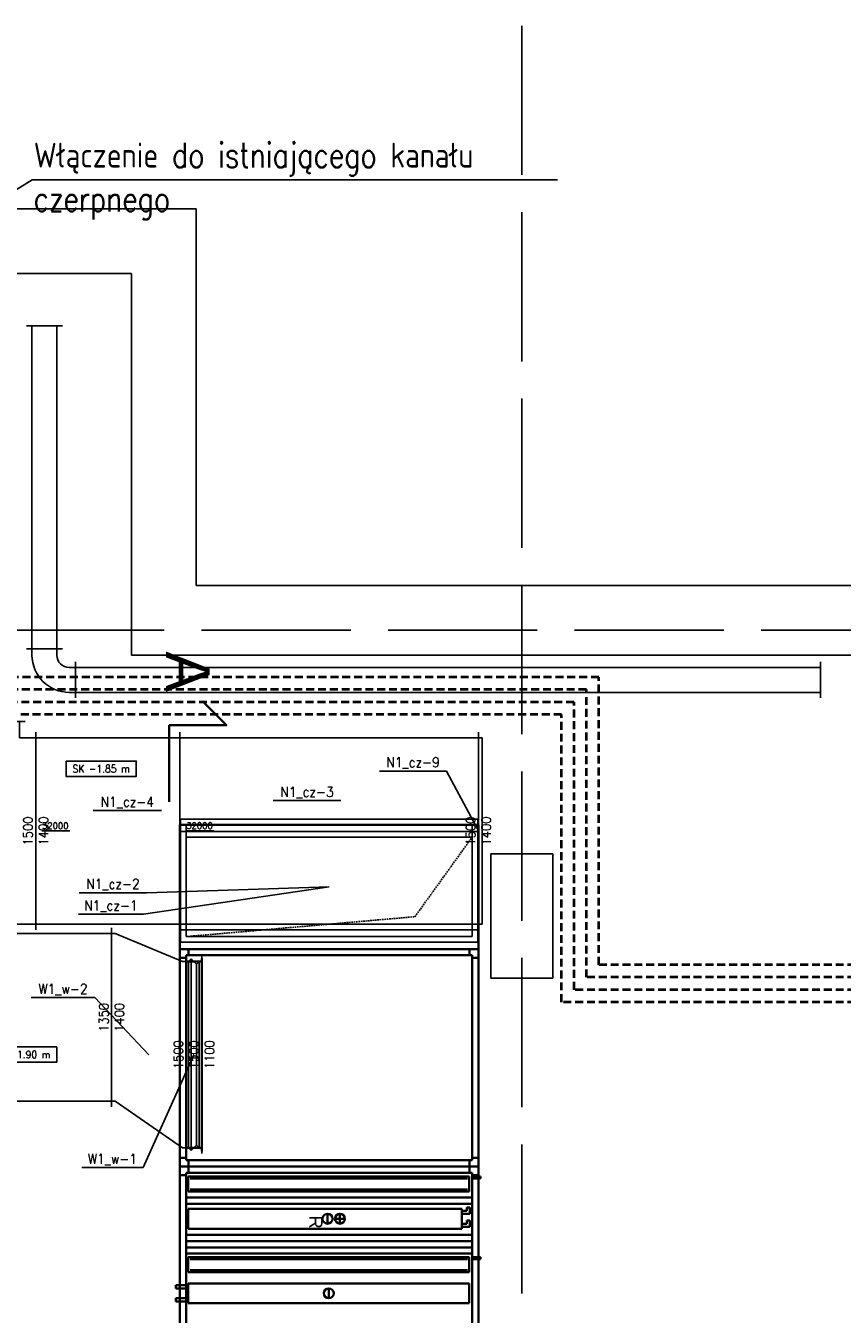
# Model space of a CAD drawing. Header units: millimetres. Extents: x -56303 to -45239, y -20463 to -4540.
# Tile 141 of 256: x -51421 to -50765, y -16694 to -15658. Entities that reach past the tile are written whole.
import ezdxf

# ---------------------------------------------------------------- set-up
doc = ezdxf.new("R2010")
doc.units = ezdxf.units.MM
for name, pattern in [('ACAD_ISO02W100', [15, 12, -3]), ('DASHED', [19.05, 12.7, -6.35]), ('DASHED2', [9.525, 6.35, -3.175])]:
    doc.linetypes.add(name, pattern=pattern)
for name, color, linetype in [('_HVAC_opis', 3, 'Continuous'), ('_HVAC_podkład', 8, 'Continuous'), ('FLUID-IST', 7, 'Continuous'), ('FLUID-N1_cz', 7, 'Continuous'), ('FLUID-N1_cz-50-ARRDU', 7, 'Continuous'), ('FLUID-N1_cz-60-INF', 7, 'Continuous'), ('FLUID-N1_cz-75-DIM', 7, 'Continuous'), ('FLUID-N1_cz-80-NUM', 7, 'Continuous'), ('FLUID-W1_w', 7, 'Continuous'), ('FLUID-W1_w-60-INF', 7, 'Continuous'), ('FLUID-W1_w-75-DIM', 7, 'Continuous'), ('FLUID-W1_w-80-NUM', 7, 'Continuous')]:
    doc.layers.add(name, color=color, linetype=linetype)
for name, color, linetype, lineweight in [('_HVAC_przekroje', 170, 'Continuous', 35), ('_HVAC_urzadzenia', 220, 'Continuous', 35), ('HVAC_freon gaz', 180, 'DASHED2', 40), ('HVAC_freon_ciecz', 10, 'DASHED2', 40)]:
    doc.layers.add(name, color=color, linetype=linetype, lineweight=lineweight)
doc.styles.add('DACH_SZACHTY_20_05_2011_JM_xref_CAD$0$OPIS1', font='ROMANS.SHX', dxfattribs={"width": 0.9})
doc.styles.add('FDBES', font='simplex.shx')
doc.styles.add('OPIS1', font='ROMANS.SHX', dxfattribs={"width": 0.9})
doc.styles.get("Standard").update_dxf_attribs({"font": 'arial.ttf'})
doc.dimstyles.new('FDBES', dxfattribs={"dimscale": 50, "dimtxt": 4, "dimasz": 2.5, "dimexe": 0.8, "dimexo": 2, "dimgap": 1, "dimtad": 1, "dimdsep": 46, "dimtxsty": 'FDBES', "dimcen": 2.5, "dimclrd": 4, "dimclre": 5, "dimadec": 0, "dimazin": 0, "dimtfac": 1, "dimtmove": 0, "dimatfit": 3, "dimfxl": 1, "dimarcsym": 0})
doc.dimstyles.new('wymiar', dxfattribs={"dimtxt": 8, "dimasz": 5, "dimexe": 0.1, "dimexo": 0.1, "dimgap": 1, "dimtad": 1, "dimdec": 0, "dimlfac": 10, "dimdsep": 46, "dimtxsty": 'OPIS1', "dimblk": 'OBLIQUE', "dimcen": 10, "dimclrd": 256, "dimclre": 256, "dimadec": 0, "dimazin": 0, "dimtfac": 1, "dimtdec": 0, "dimtmove": 0, "dimatfit": 3, "dimfxl": 1, "dimarcsym": 0})

# ---------------------------------------------------------------- blocks, each defined once
blk = doc.blocks.new('*U165')
at = {"color": 132, "linetype": 'Continuous', "lineweight": -2}
for p, q in [((-580, -795), (-580, 795)), ((580, 795), (580, -795))]:
    blk.add_line(p, q, dxfattribs=at)
at = {"color": 0, "linetype": 'ByBlock', "lineweight": -2}
for p, q in [((-580, 750), (580, 750)), ((-580, -750), (580, -750))]:
    blk.add_line(p, q, dxfattribs=at)
blk = doc.blocks.new('*U43')
at = {"color": 132, "linetype": 'Continuous', "lineweight": -2}
for p, q in [((-880, -795), (-880, 795)), ((795, -880), (-795, -880))]:
    blk.add_line(p, q, dxfattribs=at)
at = {"color": 0, "linetype": 'ByBlock', "lineweight": -2}
for p, q in [((750, 750), (-880, 750)), ((750, -880), (750, 750)), ((-750, -750), (-880, -750)), ((-750, -880), (-750, -750))]:
    blk.add_line(p, q, dxfattribs=at)
at = {"color": 7, "linetype": 'Continuous'}
for p, q in [((795, 795), (-595, 795)), ((-595, 795), (-595, 750)), ((795, 5), (795, 795)), ((750, 5), (795, 5))]:
    blk.add_line(p, q, dxfattribs=at)
at = {"color": 7, "linetype": 'DASHED'}
for p, q in [((-595, 750), (-595, 5)), ((-550, 750), (-550, 50)), ((490, 190), (750, 750)), ((-550, 50), (490, 190)), ((750, 5), (-595, 5)), ((750, 50), (-550, 50))]:
    blk.add_line(p, q, dxfattribs=at)
blk = doc.blocks.new('*U167')
at = {"color": 7, "linetype": 'Continuous'}
for p, q in [((-1195, -445), (-1195, 445)), ((-1195, 445), (1195, 445)), ((1195, 445), (1195, -445)), ((1195, -445), (-1195, -445))]:
    blk.add_line(p, q, dxfattribs=at)
at = {"color": 0, "linetype": 'ByBlock', "lineweight": -2}
for p, q in [((-1150, -400), (-1150, 400)), ((-1150, 400), (1150, 400)), ((1150, 400), (1150, -400)), ((1150, -400), (-1150, -400))]:
    blk.add_line(p, q, dxfattribs=at)
at = {"color": 7, "linetype": 'DASHED'}
for p, q in [((690, -240), (1150, 400)), ((-1150, -400), (690, -240))]:
    blk.add_line(p, q, dxfattribs=at)
blk = doc.blocks.new('*U168')
at = {"color": 132, "linetype": 'Continuous', "lineweight": -2}
for p, q in [((-1200, -795), (-1200, 795)), ((1200, 795), (1200, -795))]:
    blk.add_line(p, q, dxfattribs=at)
at = {"color": 0, "linetype": 'ByBlock', "lineweight": -2}
for p, q in [((-1200, 750), (1200, 750)), ((-1200, -750), (1200, -750))]:
    blk.add_line(p, q, dxfattribs=at)
at = {"color": 7, "linetype": 'DASHED'}
for p, q in [((1195, 795), (-1195, 795)), ((-1195, 795), (-1195, -95)), ((1150, 750), (-1150, 750)), ((-1150, 750), (-1150, -50)), ((1150, -50), (1150, 750)), ((1195, -95), (1195, 795)), ((-1195, -95), (1195, -95)), ((-1150, -50), (1150, -50))]:
    blk.add_line(p, q, dxfattribs=at)
blk = doc.blocks.new('*U286')
at = {"color": 250, "linetype": 'Continuous', "lineweight": -2}
for p, q in [((-2995.5, -145), (-2995.5, 145)), ((2995.5, 145), (2995.5, -145))]:
    blk.add_line(p, q, dxfattribs=at)
at = {"color": 0, "linetype": 'ByBlock', "lineweight": -2}
for p, q in [((-2995.5, 100), (2995.5, 100)), ((-2995.5, -100), (2995.5, -100))]:
    blk.add_line(p, q, dxfattribs=at)
blk = doc.blocks.new('*U194')
at = {"color": 12, "linetype": 'Continuous', "lineweight": -2}
for p, q in [((-1202.5, -720), (-1202.5, 720)), ((1202.5, 720), (1202.5, -720))]:
    blk.add_line(p, q, dxfattribs=at)
at = {"color": 0, "linetype": 'ByBlock', "lineweight": -2}
for p, q in [((-1202.5, 675), (1202.5, 675)), ((-1202.5, -675), (1202.5, -675))]:
    blk.add_line(p, q, dxfattribs=at)
blk = doc.blocks.new('*U285')
at = {"color": 0, "linetype": 'ByBlock', "lineweight": -2}
for p, q in [((150, 150), (200, 150)), ((150, -50), (200, -50)), ((-150, -200), (-150, -150)), ((50, -200), (50, -150))]:
    blk.add_line(p, q, dxfattribs=at)
at = {"color": 250, "linetype": 'Continuous', "lineweight": -2}
for p, q in [((200, 195), (200, -95)), ((95, -200), (-195, -200))]:
    blk.add_line(p, q, dxfattribs=at)
at = {"color": 0, "linetype": 'ByBlock', "lineweight": -2}
for radius in [300, 100]:
    blk.add_arc((150, -150), radius, 90, 180, dxfattribs=at)
blk = doc.blocks.new('*U284')
at = {"color": 250, "linetype": 'Continuous', "lineweight": -2}
for p, q in [((-1299, -145), (-1299, 145)), ((1299, 145), (1299, -145))]:
    blk.add_line(p, q, dxfattribs=at)
at = {"color": 0, "linetype": 'ByBlock', "lineweight": -2}
for p, q in [((-1299, 100), (1299, 100)), ((-1299, -100), (1299, -100))]:
    blk.add_line(p, q, dxfattribs=at)
blk = doc.blocks.new('*U169')
at = {"color": 12, "linetype": 'Continuous', "lineweight": -2}
for p, q in [((-62.5, -795), (-62.5, 795)), ((62.5, 795), (62.5, -795))]:
    blk.add_line(p, q, dxfattribs=at)
at = {"color": 0, "linetype": 'ByBlock', "lineweight": -2}
for p, q in [((-62.5, 750), (-42.5, 750)), ((-42.5, 750), (-21.25, 771.25)), ((-42.5, 750), (-42.5, -750)), ((-21.25, 771.25), (21.25, 728.75)), ((21.25, 728.75), (42.5, 750)), ((62.5, 750), (42.5, 750)), ((42.5, 750), (42.5, -750)), ((-42.5, -750), (-62.5, -750)), ((-21.25, -771.25), (-42.5, -750)), ((21.25, -728.75), (-21.25, -771.25)), ((42.5, -750), (21.25, -728.75)), ((42.5, -750), (62.5, -750))]:
    blk.add_line(p, q, dxfattribs=at)
at = {"color": 7, "linetype": 'Continuous'}
for p, q in [((-21.25, 771.25), (-21.25, -771.25)), ((21.25, 728.75), (21.25, -728.75))]:
    blk.add_line(p, q, dxfattribs=at)
blk = doc.blocks.new('A$C79602BCA')
for p, q in [((0, 2433), (1000, 2433)), ((0, 2433), (0, 33)), ((0, 33), (0, 2433)), ((1000, 2433), (2750, 2433)), ((1000, 2433), (1000, 33)), ((1070, 2433), (1070, 2383)), ((2680, 2433), (2680, 2383)), ((2750, 2433), (3025, 2433)), ((2750, 2433), (2750, 33)), ((2750, 2433), (2750, 33)), ((2820, 2433), (2820, 2383)), ((2830, 2380), (2830, 2450)), ((2830, 2450), (2845, 2450)), ((2845, 2450), (2845, 2380)), ((3025, 2433), (3325, 2433)), ((3325, 2433), (3425, 2433)), ((3425, 2433), (3650, 2433)), ((3480, 2380), (3480, 2450)), ((3480, 2450), (3495, 2450)), ((3495, 2450), (3495, 2380)), ((3650, 2433), (4650, 2433)), ((4580, 2433), (4580, 2383)), ((4650, 2433), (5775, 2433)), ((4650, 2433), (4650, 33)), ((4650, 2433), (4650, 33)), ((4720, 2433), (4720, 2383)), ((5775, 2433), (6300, 2433)), ((6230, 2433), (6230, 2383)), ((6300, 2433), (6300, 33)), ((6300, 58), (6300, 2408)), ((6380, 2392), (6350, 2374)), ((6395, 2392), (6380, 2392)), ((6410, 2383), (6395, 2392)), ((6430, 58), (6430, 2408)), ((1000, 2363), (1050, 2363)), ((1050, 2383), (2700, 2383)), ((1050, 2383), (1050, 83)), ((2700, 2383), (2700, 83)), ((2750, 2363), (2700, 2363)), ((2750, 2363), (2800, 2363)), ((2800, 2383), (3025, 2383)), ((2800, 2383), (2800, 83)), ((2830, 2360), (2830, 100)), ((2950, 2360), (2830, 2360)), ((2845, 2345), (2845, 115)), ((2935, 2345), (2935, 115)), ((2950, 100), (2950, 2360)), ((3000, 2383), (3000, 83)), ((3025, 2383), (3325, 2383)), ((3050, 2383), (3050, 83)), ((3080, 2340), (3080, 2365)), ((3080, 2365), (3130, 2365)), ((3105, 2340), (3080, 2340)), ((3090, 2300), (3090, 100)), ((3250, 2300), (3090, 2300)), ((3105, 2300), (3105, 2340)), ((3130, 2365), (3130, 2300)), ((3185, 2340), (3185, 2365)), ((3185, 2365), (3235, 2365)), ((3210, 2340), (3185, 2340)), ((3210, 2300), (3210, 2340)), ((3235, 2365), (3235, 2300)), ((3250, 100), (3250, 2300)), ((3300, 2383), (3300, 83)), ((3325, 2383), (3425, 2383)), ((3350, 2383), (3350, 83)), ((3400, 2383), (3400, 83)), ((3425, 2383), (3650, 2383)), ((3450, 2383), (3450, 83)), ((3480, 2360), (3480, 100)), ((3600, 2360), (3480, 2360)), ((3495, 2345), (3495, 115)), ((3585, 2345), (3585, 115)), ((3600, 100), (3600, 2360)), ((3650, 2383), (4600, 2383)), ((3690, 2360), (3690, 100)), ((3850, 2360), (3690, 2360)), ((3850, 100), (3850, 2360)), ((4600, 2383), (4600, 83)), ((4650, 2363), (4600, 2363)), ((4650, 2363), (4700, 2363)), ((4700, 2383), (5775, 2383)), ((4700, 2383), (4700, 83)), ((5625, 2380), (5625, 1230)), ((5625, 2380), (5625, 80)), ((5750, 2383), (5750, 83)), ((5775, 2383), (6250, 2383)), ((5800, 2383), (5800, 83)), ((6250, 2383), (6250, 83)), ((6300, 2363), (6250, 2363)), ((6320, 2383), (6300, 2383)), ((6335, 2374), (6320, 2383)), ((6320, 97), (6320, 2369)), ((6350, 2374), (6335, 2374)), ((6430, 2383), (6410, 2383)), ((6410, 97), (6410, 2369)), ((4765, 1447), (4765, 2162)), ((4765, 2162), (5495, 2162)), ((5495, 1447), (5495, 2162)), ((5495, 1530), (5495, 2080)), ((5625, 1530), (5625, 2080)), ((6310, 2102), (5810, 2082)), ((5810, 2082), (5810, 377)), ((6340, 2112), (6310, 2112)), ((6310, 2112), (6310, 347)), ((5403, 2052), (5291, 2052)), ((5291, 2052), (5291, 1557)), ((5403, 1997), (5291, 1997)), ((5403, 1557), (5403, 2052)), ((5444, 1985), (5403, 2007)), ((5444, 1985), (5495, 2030)), ((5444, 1625), (5444, 1985)), ((5515, 2055), (5495, 2055)), ((5530, 2046), (5515, 2055)), ((5515, 1569), (5515, 2041)), ((5545, 2046), (5530, 2046)), ((5575, 2064), (5545, 2046)), ((5590, 2064), (5575, 2064)), ((5605, 2055), (5590, 2064)), ((5625, 2055), (5605, 2055)), ((5605, 1569), (5605, 2041)), ((4911, 1913), (5016, 1940)), ((4911, 1697), (4911, 1913)), ((5243, 1940), (5016, 1940)), ((5016, 1940), (5016, 1670)), ((5261, 1913), (5243, 1940)), ((5243, 1670), (5243, 1940)), ((5261, 1697), (5261, 1913)), ((5403, 1913), (5291, 1913)), ((5261, 1820), (5291, 1820)), ((5261, 1790), (5291, 1790)), ((5403, 1805), (5291, 1805)), ((5016, 1670), (4911, 1697)), ((5016, 1670), (5243, 1670)), ((5261, 1697), (5243, 1670)), ((5403, 1697), (5291, 1697)), ((5403, 1612), (5291, 1612)), ((5291, 1557), (5403, 1557)), ((5444, 1625), (5403, 1602)), ((5495, 1580), (5444, 1625)), ((5515, 1555), (5495, 1555)), ((5530, 1546), (5515, 1555)), ((5575, 1564), (5545, 1546)), ((5590, 1564), (5575, 1564)), ((5605, 1555), (5590, 1564)), ((5625, 1555), (5605, 1555)), ((5545, 1546), (5530, 1546)), ((3170, 1350), (3170, 1290)), ((5495, 1447), (4765, 1447)), ((3140, 1320), (3200, 1320)), ((3140, 1220), (3200, 1220)), ((3740, 1230), (3800, 1230)), ((4765, 297), (4765, 1012)), ((4765, 1012), (5495, 1012)), ((5495, 297), (5495, 1012)), ((5403, 902), (5291, 902)), ((5291, 902), (5291, 407)), ((5403, 847), (5291, 847)), ((5403, 407), (5403, 902)), ((5444, 835), (5403, 857)), ((5444, 835), (5495, 880)), ((5444, 475), (5444, 835)), ((5495, 380), (5495, 930)), ((5515, 905), (5495, 905)), ((5530, 896), (5515, 905)), ((5515, 419), (5515, 891)), ((5545, 896), (5530, 896)), ((5575, 914), (5545, 896)), ((5590, 914), (5575, 914)), ((5605, 905), (5590, 914)), ((5625, 905), (5605, 905)), ((5605, 419), (5605, 891)), ((5625, 380), (5625, 930)), ((4911, 763), (5016, 790)), ((4911, 547), (4911, 763)), ((5243, 790), (5016, 790)), ((5016, 790), (5016, 520)), ((5261, 763), (5243, 790)), ((5243, 520), (5243, 790)), ((5261, 547), (5261, 763)), ((5403, 763), (5291, 763)), ((5261, 670), (5291, 670)), ((5261, 640), (5291, 640)), ((5403, 655), (5291, 655)), ((5016, 520), (4911, 547)), ((5016, 520), (5243, 520)), ((5261, 547), (5243, 520)), ((5403, 547), (5291, 547)), ((5403, 462), (5291, 462)), ((5444, 475), (5403, 452)), ((5495, 430), (5444, 475)), ((5291, 407), (5403, 407)), ((5515, 405), (5495, 405)), ((5530, 396), (5515, 405)), ((5545, 396), (5530, 396)), ((5575, 414), (5545, 396)), ((5590, 414), (5575, 414)), ((5605, 405), (5590, 414)), ((5625, 405), (5605, 405)), ((5810, 377), (6310, 357)), ((6310, 347), (6340, 347)), ((1075, 208), (2625, 208)), ((1100, 83), (1100, 208)), ((2600, 83), (2600, 208)), ((5495, 297), (4765, 297)), ((0, 33), (1000, 33)), ((1000, 103), (1050, 103)), ((1000, 33), (2750, 33)), ((2750, 33), (1000, 33)), ((1050, 83), (2700, 83)), ((2700, 83), (1050, 83)), ((1070, 33), (1070, 83)), ((1075, 83), (2625, 83)), ((2680, 33), (2680, 83)), ((2750, 103), (2700, 103)), ((2750, 103), (2800, 103)), ((2750, 33), (3025, 33)), ((3025, 33), (2750, 33)), ((2800, 83), (3025, 83)), ((3025, 83), (2800, 83)), ((2820, 33), (2820, 83)), ((2830, 100), (2950, 100)), ((3025, 83), (3325, 83)), ((3325, 83), (3025, 83)), ((3025, 33), (3325, 33)), ((3325, 33), (3025, 33)), ((3090, 100), (3250, 100)), ((3325, 83), (3425, 83)), ((3425, 83), (3325, 83)), ((3325, 33), (3425, 33)), ((3425, 33), (3325, 33)), ((3425, 83), (3650, 83)), ((3650, 83), (3425, 83)), ((3425, 33), (3650, 33)), ((3650, 33), (3425, 33)), ((3480, 100), (3600, 100)), ((3650, 83), (4600, 83)), ((4600, 83), (3650, 83)), ((3650, 33), (4650, 33)), ((4650, 33), (3650, 33)), ((3690, 100), (3850, 100)), ((3705, 100), (3705, 0)), ((3730, 0), (3730, 100)), ((3810, 0), (3810, 100)), ((3835, 100), (3835, 0)), ((4580, 33), (4580, 83)), ((4650, 103), (4600, 103)), ((4650, 103), (4700, 103)), ((4650, 33), (5775, 33)), ((5775, 33), (4650, 33)), ((4700, 83), (5775, 83)), ((5775, 83), (4700, 83)), ((4720, 33), (4720, 83)), ((5775, 83), (6250, 83)), ((6250, 83), (5775, 83)), ((5775, 33), (6300, 33)), ((6300, 33), (5775, 33)), ((6230, 33), (6230, 83)), ((6300, 103), (6250, 103)), ((6320, 83), (6300, 83)), ((6335, 74), (6320, 83)), ((6350, 74), (6335, 74)), ((6380, 92), (6350, 74)), ((6395, 92), (6380, 92)), ((6410, 83), (6395, 92)), ((6430, 83), (6410, 83)), ((3705, 0), (3730, 0)), ((3835, 0), (3810, 0))]:
    blk.add_line(p, q)
for centre in [(3170, 1320), (3170, 1220), (3770, 1230)]:
    blk.add_circle(centre, 40)
for s, height, p in [('F 5', 93, (6143, 1580)), ('R', 107, (3143, 1073)), ('F 5', 93, (6143, 694))]:
    blk.add_text(s, height=height).set_placement(p)
blk = doc.blocks.new('*U164')
at = {"color": 132, "linetype": 'Continuous', "lineweight": -2}
blk.add_line((0, -795), (0, 795), dxfattribs=at)
at = {"color": 0, "linetype": 'ByBlock', "lineweight": -2}
for p, q in [((0, 750), (30, 750)), ((30, 750), (30, -750)), ((0, -750), (30, -750))]:
    blk.add_line(p, q, dxfattribs=at)
blk = doc.blocks.new('*U166')
at = {"color": 7, "linetype": 'Continuous'}
for p, q in [((-1195, 445), (-1195, -445)), ((1195, 445), (-1195, 445)), ((1195, 445), (1195, -445)), ((-1195, -545), (-1195, 345)), ((-1195, 345), (1195, 345)), ((1195, 345), (1195, -545)), ((1195, -545), (-1195, -545))]:
    blk.add_line(p, q, dxfattribs=at)
at = {"color": 0, "linetype": 'ByBlock', "lineweight": -2}
for p, q in [((1150, 400), (-1150, 400)), ((-1150, 345), (-1150, 400)), ((1150, 345), (1150, 400)), ((-1150, -500), (-1150, 300)), ((-1150, 300), (1150, 300)), ((1150, 300), (1150, -500)), ((1150, -500), (-1150, -500))]:
    blk.add_line(p, q, dxfattribs=at)
at = {"color": 7, "linetype": 'DASHED'}
for p, q in [((-1150, 300), (-1150, 345)), ((1150, 300), (1150, 345)), ((1150, -400), (-1150, -400)), ((1195, -445), (-1195, -445))]:
    blk.add_line(p, q, dxfattribs=at)
blk = doc.blocks.new('*U170')
at = {"color": 12, "linetype": 'Continuous', "lineweight": -2}
for p, q in [((-300, -795), (-300, 795)), ((300, 420), (300, -1020))]:
    blk.add_line(p, q, dxfattribs=at)
at = {"color": 0, "linetype": 'ByBlock', "lineweight": -2}
for p, q in [((-270, 750), (-300, 750)), ((-270, 750), (270, 375)), ((270, 375), (300, 375)), ((-270, -750), (-300, -750)), ((-270, -750), (270, -975)), ((270, -975), (300, -975))]:
    blk.add_line(p, q, dxfattribs=at)
blk = doc.blocks.new('_Oblique')
at = {"color": 0, "linetype": 'ByBlock', "lineweight": -2}
blk.add_line((-0.5, -0.5), (0.5, 0.5), dxfattribs=at)

msp = doc.modelspace()

# ---------------------------------------------------------------- linework, layer by layer
at = {"layer": '_HVAC_opis'}
for q in [(-51537.08, -15856.93), (-50993.88, -15781.62)]:
    msp.add_line((-51416.4, -15781.62), q, dxfattribs=at)
at = {"layer": '_HVAC_podkład', "linetype": 'ACAD_ISO02W100', "ltscale": 10}
for p, q in [((-51022.44, -15657.63), (-51022.44, -20462.96)), ((-53680.08, -16143.93), (-49212.84, -16143.93))]:
    msp.add_line(p, q, dxfattribs=at)
at = {"layer": '_HVAC_podkład'}
for p, q in [((-52027.44, -15804.93), (-51284.44, -15804.93)), ((-51284.44, -15804.93), (-51284.44, -16107.93)), ((-51975.44, -15856.93), (-51336.44, -15856.93)), ((-51336.44, -15856.93), (-51336.44, -16163.93)), ((-51284.44, -16107.93), (-49786.44, -16107.93)), ((-51336.44, -16163.93), (-49842.44, -16163.93)), ((-50997.44, -16323.93), (-51047.44, -16323.93)), ((-51047.44, -16423.93), (-51047.44, -16323.93)), ((-50997.44, -16423.93), (-50997.44, -16323.93)), ((-50997.44, -16423.93), (-51047.44, -16423.93))]:
    msp.add_line(p, q, dxfattribs=at)
at = {"layer": '_HVAC_przekroje'}
msp.add_lwpolyline([(-51306.01, -16281.97), (-51306.01, -16220.4), (-51260.03, -16220.4), (-51279.3, -16201.13)], dxfattribs=at)
at = {"layer": 'FLUID-N1_cz-60-INF', "color": 7}
msp.add_lwpolyline([(-51388.97, -16249.16), (-51332.63, -16249.16), (-51332.63, -16261.56), (-51388.97, -16261.56)], close=True, dxfattribs=at)
at = {"layer": 'FLUID-N1_cz-80-NUM', "color": 3}
for p, q in [((-51082.93, -16257.2), (-51136.99, -16257.2)), ((-51168.04, -16281.06), (-51222.44, -16281.06)), ((-51312.39, -16289), (-51367.13, -16289)), ((-51324.12, -16355.09), (-51378.52, -16355.09)), ((-51326.81, -16372.45), (-51379.15, -16372.45))]:
    msp.add_line(p, q, dxfattribs=at)
at = {"layer": 'FLUID-W1_w-60-INF', "color": 7}
msp.add_lwpolyline([(-51452.87, -16479.16), (-51396.53, -16479.16), (-51396.53, -16491.56), (-51452.87, -16491.56)], close=True, dxfattribs=at)
at = {"layer": 'FLUID-W1_w-80-NUM', "color": 3}
for p, q in [((-51365.86, -16439.55), (-51417.17, -16439.55)), ((-51327.14, -16576.26), (-51376.39, -16576.26))]:
    msp.add_line(p, q, dxfattribs=at)
at = {"layer": 'HVAC_freon gaz'}
for points in [[(-49362.52, -18576.13), (-49362.52, -18628.8), (-49783.11, -18628.8), (-49783.11, -18452.85), (-49936.35, -18452.85), (-49936.35, -17692.8), (-49886.91, -17692.8), (-49886.91, -17408.69), (-49936.35, -17408.69), (-49936.35, -16443.14), (-50449.32, -16443.14), (-50990.48, -16443.14), (-50990.48, -16211.74), (-51683.88, -16211.74), (-51683.88, -15991.53), (-51815.06, -15991.53), (-51815.06, -15879.28), (-51828.86, -15879.28)], [(-49382.52, -18576.13), (-49382.52, -18608.8), (-49763.11, -18608.8), (-49763.11, -18432.85), (-49916.35, -18432.85), (-49916.35, -17712.8), (-49866.91, -17712.8), (-49866.91, -17388.69), (-49916.35, -17388.69), (-49916.35, -16423.14), (-50449.32, -16423.14), (-50970.48, -16423.14), (-50970.48, -16191.74), (-51663.88, -16191.74), (-51663.88, -15879.28), (-51669.58, -15879.28)]]:
    msp.add_lwpolyline(points, dxfattribs=at)
at = {"layer": 'HVAC_freon_ciecz'}
for points in [[(-49372.52, -18576.13), (-49372.52, -18618.8), (-49773.11, -18618.8), (-49773.11, -18442.85), (-49926.35, -18442.85), (-49926.35, -17702.8), (-49876.91, -17702.8), (-49876.91, -17398.69), (-49926.35, -17398.69), (-49926.35, -16433.14), (-50449.32, -16433.14), (-50980.48, -16433.14), (-50980.48, -16201.74), (-51673.88, -16201.74), (-51673.88, -15981.53), (-51805.06, -15981.53), (-51805.06, -15869.28), (-51828.86, -15869.28)], [(-49392.52, -18576.13), (-49392.52, -18598.8), (-49753.11, -18598.8), (-49753.11, -18422.85), (-49906.35, -18422.85), (-49906.35, -17722.8), (-49856.91, -17722.8), (-49856.91, -17378.69), (-49906.35, -17378.69), (-49906.35, -16413.14), (-50449.32, -16413.14), (-50960.48, -16413.14), (-50960.48, -16181.74), (-51653.88, -16181.74), (-51653.88, -15869.28), (-51669.58, -15869.28)]]:
    msp.add_lwpolyline(points, dxfattribs=at)

# ---------------------------------------------------------------- block references
at = {"layer": '_HVAC_urzadzenia', "xscale": 0.09999999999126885, "yscale": 0.09999999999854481, "zscale": 0.1, "rotation": 270}
msp.add_blockref('A$C79602BCA', (-51300.74, -16300.43), dxfattribs=at)
at = {"layer": 'FLUID-IST', "color": 250, "linetype": 'Continuous', "zscale": 0.1}
for name, p, xscale, yscale, rotation in [('*U284', (-51406.44, -16029.03), 0.1, 0.1, 90), ('*U285', (-51401.44, -16178.93), 0.1, 0.1, 90), ('*U286', (-51081.89, -16183.93), 0.1000000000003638, 0.09999999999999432, 359.9999999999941)]:
    msp.add_blockref(name, p, dxfattribs=dict(at, xscale=xscale, yscale=yscale, rotation=rotation))
at = {"layer": 'FLUID-N1_cz', "color": 132, "linetype": 'Continuous', "zscale": 0.1}
for name, p, xscale, yscale, rotation in [('*U43', (-51501.44, -16305.43), 0.1000000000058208, 0.1000000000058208, 180.0000000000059), ('*U165', (-51355.44, -16305.43), 0.1000000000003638, 0.09999999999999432, 359.9999999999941), ('*U168', (-51177.44, -16305.43), 0.1000000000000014, 0.1000000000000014, 180.0000000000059), ('*U164', (-51057.44, -16305.43), 0.1, 0.1, 359.9999999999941), ('*U166', (-51177.44, -16350.43), 0.1, 0.1, 180.0000000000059), ('*U167', (-51177.44, -16350.43), 0.1000000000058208, 0.1000000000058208, 359.9999999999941)]:
    msp.add_blockref(name, p, dxfattribs=dict(at, xscale=xscale, yscale=yscale, rotation=rotation))
at = {"layer": 'FLUID-W1_w', "color": 12, "linetype": 'Continuous', "xscale": 0.1000000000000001, "yscale": 0.1000000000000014, "zscale": 0.1}
msp.add_blockref('*U194', (-51472.69, -16455.43), dxfattribs=at)
at = {"layer": 'FLUID-W1_w', "color": 12, "linetype": 'Continuous', "zscale": 0.1}
for name, p, xscale, yscale, rotation in [('*U170', (-51322.44, -16485.43), 0.1, 0.1, 179.9999999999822), ('*U169', (-51286.19, -16485.43), 0.1000000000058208, 0.1000000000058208, 359.9999999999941)]:
    msp.add_blockref(name, p, dxfattribs=dict(at, xscale=xscale, yscale=yscale, rotation=rotation))

# ---------------------------------------------------------------- texts
at = {"layer": '_HVAC_opis', "style": 'DACH_SZACHTY_20_05_2011_JM_xref_CAD$0$OPIS1', "width": 0.8}
for s, p in [('Włączenie do istniającego kanału', (-51415.05, -15771.71)), ('czerpnego', (-51415.05, -15806.94))]:
    msp.add_text(s, height=20, rotation=0.00025, dxfattribs=at).set_placement(p)
at = {"layer": '_HVAC_przekroje', "insert": (-51273.58, -16161), "char_height": 35, "width": 179.2596, "attachment_point": 1, "rotation": 270}
msp.add_mtext('A', dxfattribs=at)
at = {"layer": 'FLUID-N1_cz-50-ARRDU', "color": 3, "char_height": 5, "attachment_point": 4, "style": 'FDBES'}
for insert in [(-51408.44, -16305.43, -1150), (-51292.44, -16305.43, -1150)]:
    msp.add_mtext('32000\\P ', dxfattribs=dict(at, insert=insert))
at = {"layer": 'FLUID-N1_cz-60-INF', "color": 7, "insert": (-51360.8, -16255.36), "char_height": 6, "attachment_point": 5, "line_spacing_factor": 1.1, "style": 'OPIS1'}
msp.add_mtext('SK -1.85 m', dxfattribs=at)
at = {"layer": 'FLUID-N1_cz-75-DIM', "color": 61, "char_height": 7.5, "attachment_point": 5, "rotation": 90, "style": 'OPIS1'}
for insert in [(-51413.44, -16305.43), (-51057.44, -16305.43), (-51057.44, -16305.43)]:
    msp.add_mtext('1500\\P1400', dxfattribs=dict(at, insert=insert))
at = {"layer": 'FLUID-N1_cz-80-NUM', "color": 6, "char_height": 8, "attachment_point": 5, "style": 'OPIS1'}
for s, insert in [('N1_cz-9\\P ', (-51109.96, -16257.2)), ('N1_cz-4\\P ', (-51339.76, -16289)), ('N1_cz-3\\P ', (-51195.24, -16281.06)), ('N1_cz-2\\P ', (-51351.32, -16355.09)), ('N1_cz-1\\P ', (-51352.98, -16372.45))]:
    msp.add_mtext(s, dxfattribs=dict(at, insert=insert))
at = {"layer": 'FLUID-W1_w-60-INF', "color": 7, "insert": (-51424.7, -16485.36), "char_height": 6, "attachment_point": 5, "line_spacing_factor": 1.1, "style": 'OPIS1'}
msp.add_mtext('SK -1.90 m', dxfattribs=at)
at = {"layer": 'FLUID-W1_w-75-DIM', "color": 61, "char_height": 7.5, "attachment_point": 5, "rotation": 90, "style": 'OPIS1'}
for s, insert in [('1350\\P1400', (-51352.44, -16455.43)), ('1500\\P1100', (-51292.44, -16485.43)), ('1500\\P1100', (-51279.94, -16485.43))]:
    msp.add_mtext(s, dxfattribs=dict(at, insert=insert))
at = {"layer": 'FLUID-W1_w-80-NUM', "color": 6, "char_height": 8, "attachment_point": 5, "style": 'OPIS1'}
for s, insert in [('W1_w-2\\P ', (-51391.52, -16439.55)), ('W1_w-1\\P ', (-51351.77, -16576.26))]:
    msp.add_mtext(s, dxfattribs=dict(at, insert=insert))

# ---------------------------------------------------------------- leaders
at = {"layer": 'FLUID-N1_cz-50-ARRDU'}
for points in [[(-51386.06, -16305.43, -1150), (-51408.44, -16305.43, -1150)], [(-51270.06, -16305.43, -1150), (-51292.44, -16305.43, -1150)]]:
    msp.add_leader(points, dimstyle='FDBES', override={"dimscale": 2, "dimclrd": 3}, dxfattribs=at)
at = {"layer": 'FLUID-N1_cz-80-NUM'}
for points in [[(-51057.44, -16305.43), (-51082.93, -16257.2)], [(-51177.44, -16350.43), (-51326.81, -16372.45)], [(-51177.44, -16350.43), (-51324.12, -16355.09)]]:
    msp.add_leader(points, dimstyle='wymiar', override={"dimscale": 0.1, "dimclrd": 3, "dimclre": 3}, dxfattribs=at)
at = {"layer": 'FLUID-W1_w-80-NUM', "color": 3}
for points in [[(-51322.44, -16485.43), (-51365.86, -16439.55)], [(-51286.19, -16485.43), (-51327.14, -16576.26)]]:
    msp.add_leader(points, dimstyle='wymiar', override={"dimscale": 0.1, "dimclrd": 3, "dimclre": 3}, dxfattribs=at)

doc.saveas('drawing.dxf')
